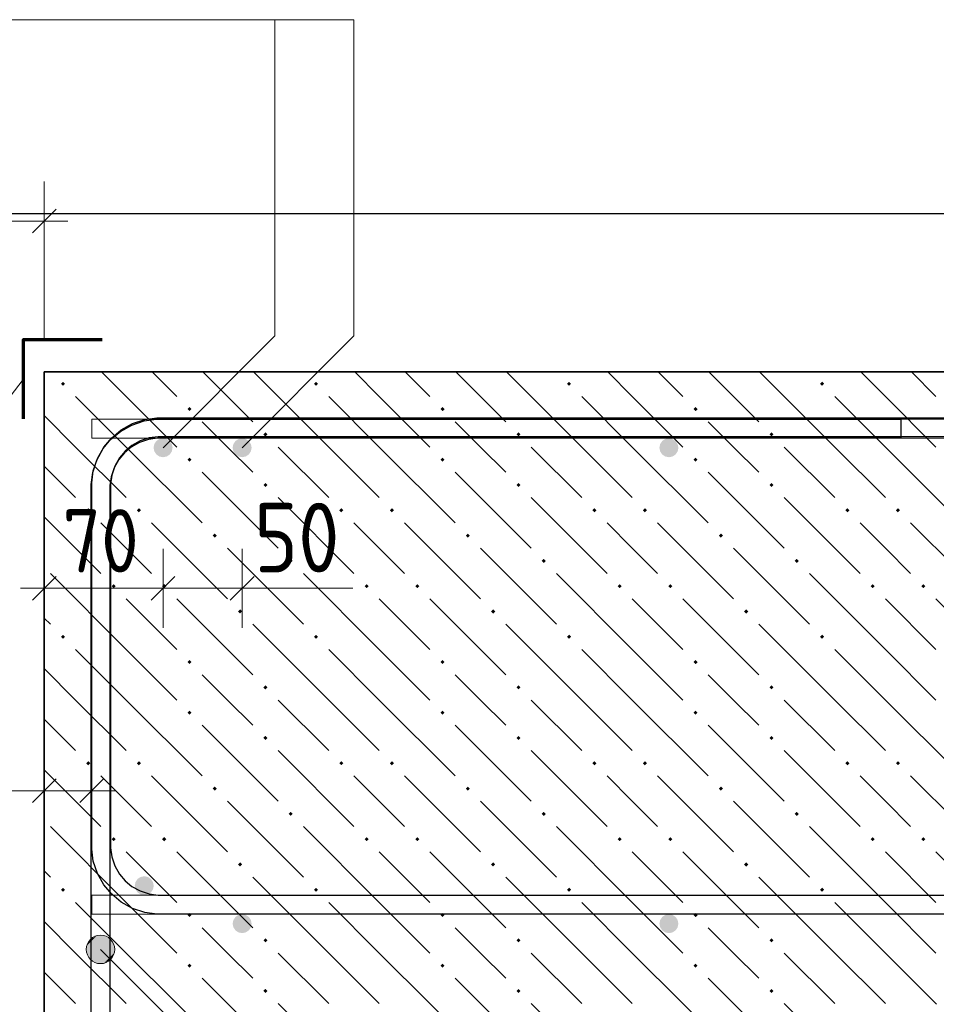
# Model space of a CAD drawing. Header units: millimetres. Extents: x 0 to 59052, y 0 to 35640.
# Tile 11 of 25: x 17329 to 20807, y 6825 to 10561. Entities that reach past the tile are written whole.
import ezdxf

# ---------------------------------------------------------------- set-up
doc = ezdxf.new("R2010")
doc.units = ezdxf.units.MM
for name, color, linetype, lineweight in [('Standard', 7, 'Continuous', 25), ('ЖБ Лента фундамента под плитной частью', 52, 'Continuous', 50), ('ЖБ Плита Фундамента верхний уровень', 7, 'Continuous', 35), ('Общий01', 7, 'Continuous', 13), ('Позиционная метка номер позиции', 7, 'Continuous', 13), ('Размерная выноска', 7, 'Continuous', 13)]:
    doc.layers.add(name, color=color, linetype=linetype, lineweight=lineweight)
for name, color, linetype, lineweight, true_color in [('Обрамление Г-обр.', 7, 'Continuous', 25, 0x5f1e0f), ('Обрамление П-обр. равн.', 7, 'Continuous', 25, 0x5f1e0f), ('Фоновоя арматура Х1', 7, 'Continuous', 18, 0x656565)]:
    doc.layers.add(name, color=color, linetype=linetype, lineweight=lineweight, true_color=true_color)
doc.styles.add('ISOCPEUR', font='txt')

msp = doc.modelspace()

# ---------------------------------------------------------------- hatches: boundary and pattern name
at = {"layer": 'ЖБ Плита Фундамента верхний уровень', "linetype": 'Continuous', "lineweight": 18, "transparency": 33554687}
for points in [[(17485.8, 9179.8), (17493.6, 9187.6), (17501.4, 9179.8), (17493.6, 9172)], [(18445.8, 9179.8), (18453.6, 9187.6), (18461.4, 9179.8), (18453.6, 9172)], [(19405.8, 9179.8), (19413.6, 9187.6), (19421.4, 9179.8), (19413.6, 9172)], [(20365.8, 9179.8), (20373.6, 9187.6), (20381.4, 9179.8), (20373.6, 9172)], [(17965.8, 9083.8), (17973.6, 9091.6), (17981.4, 9083.8), (17973.6, 9076)], [(18925.8, 9083.8), (18933.6, 9091.6), (18941.4, 9083.8), (18933.6, 9076)], [(19885.8, 9083.8), (19893.6, 9091.6), (19901.4, 9083.8), (19893.6, 9076)], [(18253.8, 8987.8), (18261.6, 8995.6), (18269.4, 8987.8), (18261.6, 8980)], [(19213.8, 8987.8), (19221.6, 8995.6), (19229.4, 8987.8), (19221.6, 8980)], [(20173.8, 8987.8), (20181.6, 8995.6), (20189.4, 8987.8), (20181.6, 8980)], [(17965.8, 8891.8), (17973.6, 8899.6), (17981.4, 8891.8), (17973.6, 8884)], [(18925.8, 8891.8), (18933.6, 8899.6), (18941.4, 8891.8), (18933.6, 8884)], [(19885.8, 8891.8), (19893.6, 8899.6), (19901.4, 8891.8), (19893.6, 8884)], [(18253.8, 8795.8), (18261.6, 8803.6), (18269.4, 8795.8), (18261.6, 8788)], [(19213.8, 8795.8), (19221.6, 8803.6), (19229.4, 8795.8), (19221.6, 8788)], [(20173.8, 8795.8), (20181.6, 8803.6), (20189.4, 8795.8), (20181.6, 8788)], [(17581.8, 8699.8), (17589.6, 8707.6), (17597.4, 8699.8), (17589.6, 8692)], [(17773.8, 8699.8), (17781.6, 8707.6), (17789.4, 8699.8), (17781.6, 8692)], [(18541.8, 8699.8), (18549.6, 8707.6), (18557.4, 8699.8), (18549.6, 8692)], [(18733.8, 8699.8), (18741.6, 8707.6), (18749.4, 8699.8), (18741.6, 8692)], [(19501.8, 8699.8), (19509.6, 8707.6), (19517.4, 8699.8), (19509.6, 8692)], [(19693.8, 8699.8), (19701.6, 8707.6), (19709.4, 8699.8), (19701.6, 8692)], [(20461.8, 8699.8), (20469.6, 8707.6), (20477.4, 8699.8), (20469.6, 8692)], [(20653.8, 8699.8), (20661.6, 8707.6), (20669.4, 8699.8), (20661.6, 8692)], [(18061.8, 8603.8), (18069.6, 8611.6), (18077.4, 8603.8), (18069.6, 8596)], [(19021.8, 8603.8), (19029.6, 8611.6), (19037.4, 8603.8), (19029.6, 8596)], [(19981.8, 8603.8), (19989.6, 8611.6), (19997.4, 8603.8), (19989.6, 8596)], [(18349.8, 8507.8), (18357.6, 8515.6), (18365.4, 8507.8), (18357.6, 8500)], [(19309.8, 8507.8), (19317.6, 8515.6), (19325.4, 8507.8), (19317.6, 8500)], [(20269.8, 8507.8), (20277.6, 8515.6), (20285.4, 8507.8), (20277.6, 8500)], [(17677.8, 8411.8), (17685.6, 8419.6), (17693.4, 8411.8), (17685.6, 8404)], [(17869.8, 8411.8), (17877.6, 8419.6), (17885.4, 8411.8), (17877.6, 8404)], [(18637.8, 8411.8), (18645.6, 8419.6), (18653.4, 8411.8), (18645.6, 8404)], [(18829.8, 8411.8), (18837.6, 8419.6), (18845.4, 8411.8), (18837.6, 8404)], [(19597.8, 8411.8), (19605.6, 8419.6), (19613.4, 8411.8), (19605.6, 8404)], [(19789.8, 8411.8), (19797.6, 8419.6), (19805.4, 8411.8), (19797.6, 8404)], [(20557.8, 8411.8), (20565.6, 8419.6), (20573.4, 8411.8), (20565.6, 8404)], [(20749.8, 8411.8), (20757.6, 8419.6), (20765.4, 8411.8), (20757.6, 8404)], [(18157.8, 8315.8), (18165.6, 8323.6), (18173.4, 8315.8), (18165.6, 8308)], [(19117.8, 8315.8), (19125.6, 8323.6), (19133.4, 8315.8), (19125.6, 8308)], [(20077.8, 8315.8), (20085.6, 8323.6), (20093.4, 8315.8), (20085.6, 8308)], [(17485.8, 8219.8), (17493.6, 8227.6), (17501.4, 8219.8), (17493.6, 8212)], [(18445.8, 8219.8), (18453.6, 8227.6), (18461.4, 8219.8), (18453.6, 8212)], [(19405.8, 8219.8), (19413.6, 8227.6), (19421.4, 8219.8), (19413.6, 8212)], [(20365.8, 8219.8), (20373.6, 8227.6), (20381.4, 8219.8), (20373.6, 8212)], [(17965.8, 8123.8), (17973.6, 8131.6), (17981.4, 8123.8), (17973.6, 8116)], [(18925.8, 8123.8), (18933.6, 8131.6), (18941.4, 8123.8), (18933.6, 8116)], [(19885.8, 8123.8), (19893.6, 8131.6), (19901.4, 8123.8), (19893.6, 8116)], [(18253.8, 8027.8), (18261.6, 8035.6), (18269.4, 8027.8), (18261.6, 8020)], [(19213.8, 8027.8), (19221.6, 8035.6), (19229.4, 8027.8), (19221.6, 8020)], [(20173.8, 8027.8), (20181.6, 8035.6), (20189.4, 8027.8), (20181.6, 8020)], [(17965.8, 7931.8), (17973.6, 7939.6), (17981.4, 7931.8), (17973.6, 7924)], [(18925.8, 7931.8), (18933.6, 7939.6), (18941.4, 7931.8), (18933.6, 7924)], [(19885.8, 7931.8), (19893.6, 7939.6), (19901.4, 7931.8), (19893.6, 7924)], [(18253.8, 7835.8), (18261.6, 7843.6), (18269.4, 7835.8), (18261.6, 7828)], [(19213.8, 7835.8), (19221.6, 7843.6), (19229.4, 7835.8), (19221.6, 7828)], [(20173.8, 7835.8), (20181.6, 7843.6), (20189.4, 7835.8), (20181.6, 7828)], [(17581.8, 7739.8), (17589.6, 7747.6), (17597.4, 7739.8), (17589.6, 7732)], [(17773.8, 7739.8), (17781.6, 7747.6), (17789.4, 7739.8), (17781.6, 7732)], [(18541.8, 7739.8), (18549.6, 7747.6), (18557.4, 7739.8), (18549.6, 7732)], [(18733.8, 7739.8), (18741.6, 7747.6), (18749.4, 7739.8), (18741.6, 7732)], [(19501.8, 7739.8), (19509.6, 7747.6), (19517.4, 7739.8), (19509.6, 7732)], [(19693.8, 7739.8), (19701.6, 7747.6), (19709.4, 7739.8), (19701.6, 7732)], [(20461.8, 7739.8), (20469.6, 7747.6), (20477.4, 7739.8), (20469.6, 7732)], [(20653.8, 7739.8), (20661.6, 7747.6), (20669.4, 7739.8), (20661.6, 7732)], [(18061.8, 7643.8), (18069.6, 7651.6), (18077.4, 7643.8), (18069.6, 7636)], [(19021.8, 7643.8), (19029.6, 7651.6), (19037.4, 7643.8), (19029.6, 7636)], [(19981.8, 7643.8), (19989.6, 7651.6), (19997.4, 7643.8), (19989.6, 7636)], [(18349.8, 7547.8), (18357.6, 7555.6), (18365.4, 7547.8), (18357.6, 7540)], [(19309.8, 7547.8), (19317.6, 7555.6), (19325.4, 7547.8), (19317.6, 7540)], [(20269.8, 7547.8), (20277.6, 7555.6), (20285.4, 7547.8), (20277.6, 7540)], [(17677.8, 7451.8), (17685.6, 7459.6), (17693.4, 7451.8), (17685.6, 7444)], [(17869.8, 7451.8), (17877.6, 7459.6), (17885.4, 7451.8), (17877.6, 7444)], [(18637.8, 7451.8), (18645.6, 7459.6), (18653.4, 7451.8), (18645.6, 7444)], [(18829.8, 7451.8), (18837.6, 7459.6), (18845.4, 7451.8), (18837.6, 7444)], [(19597.8, 7451.8), (19605.6, 7459.6), (19613.4, 7451.8), (19605.6, 7444)], [(19789.8, 7451.8), (19797.6, 7459.6), (19805.4, 7451.8), (19797.6, 7444)], [(20557.8, 7451.8), (20565.6, 7459.6), (20573.4, 7451.8), (20565.6, 7444)], [(20749.8, 7451.8), (20757.6, 7459.6), (20765.4, 7451.8), (20757.6, 7444)], [(18157.8, 7355.8), (18165.6, 7363.6), (18173.4, 7355.8), (18165.6, 7348)], [(19117.8, 7355.8), (19125.6, 7363.6), (19133.4, 7355.8), (19125.6, 7348)], [(20077.8, 7355.8), (20085.6, 7363.6), (20093.4, 7355.8), (20085.6, 7348)], [(17485.8, 7259.8), (17493.6, 7267.6), (17501.4, 7259.8), (17493.6, 7252)], [(18445.8, 7259.8), (18453.6, 7267.6), (18461.4, 7259.8), (18453.6, 7252)], [(19405.8, 7259.8), (19413.6, 7267.6), (19421.4, 7259.8), (19413.6, 7252)], [(20365.8, 7259.8), (20373.6, 7267.6), (20381.4, 7259.8), (20373.6, 7252)], [(17965.8, 7163.8), (17973.6, 7171.6), (17981.4, 7163.8), (17973.6, 7156)], [(18925.8, 7163.8), (18933.6, 7171.6), (18941.4, 7163.8), (18933.6, 7156)], [(19885.8, 7163.8), (19893.6, 7171.6), (19901.4, 7163.8), (19893.6, 7156)], [(18253.8, 7067.8), (18261.6, 7075.6), (18269.4, 7067.8), (18261.6, 7060)], [(19213.8, 7067.8), (19221.6, 7075.6), (19229.4, 7067.8), (19221.6, 7060)], [(20173.8, 7067.8), (20181.6, 7075.6), (20189.4, 7067.8), (20181.6, 7060)], [(17965.8, 6971.8), (17973.6, 6979.6), (17981.4, 6971.8), (17973.6, 6964)], [(18925.8, 6971.8), (18933.6, 6979.6), (18941.4, 6971.8), (18933.6, 6964)], [(19885.8, 6971.8), (19893.6, 6979.6), (19901.4, 6971.8), (19893.6, 6964)], [(18253.8, 6875.8), (18261.6, 6883.6), (18269.4, 6875.8), (18261.6, 6868)], [(19213.8, 6875.8), (19221.6, 6883.6), (19229.4, 6875.8), (19221.6, 6868)], [(20173.8, 6875.8), (20181.6, 6883.6), (20189.4, 6875.8), (20181.6, 6868)]]:
    msp.add_hatch(color=7, dxfattribs=at).paths.add_polyline_path(points, flags=16)
at = {"layer": 'Позиционная метка номер позиции', "linetype": 'Continuous', "lineweight": 13, "transparency": 33554687}
for points in [[(17583.9, 7047.3), (17622.1, 7085.4), (17597.7, 7071.7)], [(17622.1, 7085.4), (17583.9, 7047.3), (17583.9, 7019.8)], [(17622.1, 7085.4), (17583.9, 7019.8), (17649.6, 7085.4)], [(17649.6, 7085.4), (17583.9, 7019.8), (17597.7, 6995.3)], [(17649.6, 7085.4), (17597.7, 6995.3), (17674.1, 7071.7)], [(17674.1, 7071.7), (17597.7, 6995.3), (17622.1, 6981.6)], [(17674.1, 7071.7), (17622.1, 6981.6), (17687.8, 7047.3)], [(17687.8, 7047.3), (17622.1, 6981.6), (17649.6, 6981.6)], [(17687.8, 7047.3), (17649.6, 6981.6), (17687.8, 7019.8)], [(17687.8, 7019.8), (17649.6, 6981.6), (17674.1, 6995.3)]]:
    msp.add_hatch(color=7, dxfattribs=at).paths.add_polyline_path(points)
at = {"layer": 'Фоновоя арматура Х1', "linetype": 'Continuous', "lineweight": 18, "transparency": 33554687}
for points in [[(17909.3, 8937.1), (17906.5, 8950.9), (17898.7, 8962.6), (17887, 8970.4), (17873.3, 8973.1), (17859.5, 8970.4), (17847.8, 8962.6), (17840, 8950.9), (17837.3, 8937.1), (17840, 8923.4), (17847.8, 8911.7), (17859.5, 8903.9), (17873.3, 8901.1), (17887, 8903.9), (17898.7, 8911.7), (17906.5, 8923.4)], [(17909.3, 8937.1), (17906.5, 8950.9), (17898.7, 8962.6), (17887, 8970.4), (17873.3, 8973.1), (17859.5, 8970.4), (17847.8, 8962.6), (17840, 8950.9), (17837.3, 8937.1), (17840, 8923.4), (17847.8, 8911.7), (17859.5, 8903.9), (17873.3, 8901.1), (17887, 8903.9), (17898.7, 8911.7), (17906.5, 8923.4)], [(18209.3, 8937.1), (18206.5, 8950.9), (18198.7, 8962.6), (18187, 8970.4), (18173.3, 8973.1), (18159.5, 8970.4), (18147.8, 8962.6), (18140, 8950.9), (18137.3, 8937.1), (18140, 8923.4), (18147.8, 8911.7), (18159.5, 8903.9), (18173.3, 8901.1), (18187, 8903.9), (18198.7, 8911.7), (18206.5, 8923.4)], [(18209.3, 8937.1), (18206.5, 8950.9), (18198.7, 8962.6), (18187, 8970.4), (18173.3, 8973.1), (18159.5, 8970.4), (18147.8, 8962.6), (18140, 8950.9), (18137.3, 8937.1), (18140, 8923.4), (18147.8, 8911.7), (18159.5, 8903.9), (18173.3, 8901.1), (18187, 8903.9), (18198.7, 8911.7), (18206.5, 8923.4)], [(19828.4, 8937.1), (19825.7, 8950.9), (19817.9, 8962.6), (19806.2, 8970.4), (19792.4, 8973.1), (19778.7, 8970.4), (19767, 8962.6), (19759.2, 8950.9), (19756.4, 8937.1), (19759.2, 8923.4), (19767, 8911.7), (19778.7, 8903.9), (19792.4, 8901.1), (19806.2, 8903.9), (19817.9, 8911.7), (19825.7, 8923.4)], [(19828.4, 8937.1), (19825.7, 8950.9), (19817.9, 8962.6), (19806.2, 8970.4), (19792.4, 8973.1), (19778.7, 8970.4), (19767, 8962.6), (19759.2, 8950.9), (19756.4, 8937.1), (19759.2, 8923.4), (19767, 8911.7), (19778.7, 8903.9), (19792.4, 8901.1), (19806.2, 8903.9), (19817.9, 8911.7), (19825.7, 8923.4)], [(17837.9, 7275.1), (17835.1, 7288.9), (17827.3, 7300.6), (17815.6, 7308.4), (17801.9, 7311.1), (17788.1, 7308.4), (17776.4, 7300.6), (17768.6, 7288.9), (17765.9, 7275.1), (17768.6, 7261.4), (17776.4, 7249.7), (17788.1, 7241.9), (17801.9, 7239.1), (17815.6, 7241.9), (17827.3, 7249.7), (17835.1, 7261.4)], [(17837.9, 7275.1), (17835.1, 7288.9), (17827.3, 7300.6), (17815.6, 7308.4), (17801.9, 7311.1), (17788.1, 7308.4), (17776.4, 7300.6), (17768.6, 7288.9), (17765.9, 7275.1), (17768.6, 7261.4), (17776.4, 7249.7), (17788.1, 7241.9), (17801.9, 7239.1), (17815.6, 7241.9), (17827.3, 7249.7), (17835.1, 7261.4)], [(18209.3, 7131.1), (18206.5, 7144.9), (18198.7, 7156.6), (18187, 7164.4), (18173.3, 7167.1), (18159.5, 7164.4), (18147.8, 7156.6), (18140, 7144.9), (18137.3, 7131.1), (18140, 7117.4), (18147.8, 7105.7), (18159.5, 7097.9), (18173.3, 7095.1), (18187, 7097.9), (18198.7, 7105.7), (18206.5, 7117.4)], [(18209.3, 7131.1), (18206.5, 7144.9), (18198.7, 7156.6), (18187, 7164.4), (18173.3, 7167.1), (18159.5, 7164.4), (18147.8, 7156.6), (18140, 7144.9), (18137.3, 7131.1), (18140, 7117.4), (18147.8, 7105.7), (18159.5, 7097.9), (18173.3, 7095.1), (18187, 7097.9), (18198.7, 7105.7), (18206.5, 7117.4)], [(19828.4, 7131.1), (19825.7, 7144.9), (19817.9, 7156.6), (19806.2, 7164.4), (19792.4, 7167.1), (19778.7, 7164.4), (19767, 7156.6), (19759.2, 7144.9), (19756.4, 7131.1), (19759.2, 7117.4), (19767, 7105.7), (19778.7, 7097.9), (19792.4, 7095.1), (19806.2, 7097.9), (19817.9, 7105.7), (19825.7, 7117.4)], [(19828.4, 7131.1), (19825.7, 7144.9), (19817.9, 7156.6), (19806.2, 7164.4), (19792.4, 7167.1), (19778.7, 7164.4), (19767, 7156.6), (19759.2, 7144.9), (19756.4, 7131.1), (19759.2, 7117.4), (19767, 7105.7), (19778.7, 7097.9), (19792.4, 7095.1), (19806.2, 7097.9), (19817.9, 7105.7), (19825.7, 7117.4)]]:
    msp.add_hatch(color=7, dxfattribs=at).paths.add_polyline_path(points)

# ---------------------------------------------------------------- linework, layer by layer
at = {"layer": 'Standard', "color": 7, "linetype": 'Continuous', "lineweight": 13, "transparency": 33554687}
for p, q in [((17422.4, 9797.4), (17422.4, 9947.4)), ((14422.4, 9797.4), (17422.4, 9797.4)), ((17422.4, 9797.4), (17422.4, 9647.4)), ((17422.4, 9797.4), (17422.4, 9345.1)), ((17422.4, 9797.4), (17512.4, 9797.4)), ((17422.4, 8404.1), (17422.4, 8554.1)), ((17873.3, 8404.1), (17873.3, 8554.1)), ((18173.3, 8404.1), (18173.3, 8554.1)), ((17422.4, 8404.1), (17332.4, 8404.1)), ((17422.4, 8404.1), (17422.4, 8254.1)), ((17422.4, 8404.1), (17873.3, 8404.1)), ((17873.3, 8404.1), (17873.3, 8254.1)), ((17873.3, 8404.1), (18173.3, 8404.1)), ((18173.3, 8404.1), (18173.3, 8254.1)), ((18173.3, 8404.1), (18263.3, 8404.1)), ((17422.4, 7635.8), (17422.4, 7785.8)), ((17602.4, 7635.8), (17602.4, 7785.8)), ((17422.4, 7635.8), (17332.4, 7635.8)), ((17422.4, 7635.8), (17422.4, 7485.8)), ((17602.4, 7635.8), (17422.4, 7635.8)), ((17602.4, 7635.8), (17602.4, 7485.8)), ((17602.4, 7635.8), (17692.4, 7635.8))]:
    msp.add_line(p, q, dxfattribs=at)
at = {"layer": 'Standard', "color": 7, "linetype": 'Continuous', "lineweight": 25, "transparency": 33554687}
for p, q in [((17377.4, 9752.4), (17467.4, 9842.4)), ((17377.4, 8359.1), (17467.4, 8449.1)), ((17828.3, 8359.1), (17918.3, 8449.1)), ((18128.3, 8359.1), (18218.3, 8449.1)), ((17467.4, 7680.8), (17377.4, 7590.8)), ((17647.4, 7680.8), (17557.4, 7590.8))]:
    msp.add_line(p, q, dxfattribs=at)
at = {"layer": 'Standard', "color": 254, "linetype": 'Continuous', "lineweight": 25, "true_color": 0xc4c4ff, "transparency": 33554687}
msp.add_lwpolyline([(6592.4, 3621.1), (27465, 3621.1), (27465, 9825.1), (6592.4, 9825.1), (6592.4, 3621.1)], dxfattribs=at)
at = {"layer": 'ЖБ Лента фундамента под плитной частью', "color": 7, "linetype": 'Continuous', "lineweight": 35, "transparency": 33554687}
msp.add_line((17422.4, 6825.1), (17422.4, 6225.1), dxfattribs=at)
at = {"layer": 'ЖБ Лента фундамента под плитной частью', "color": 254, "linetype": 'Continuous', "lineweight": 18, "transparency": 33554687}
for p, q in [((17928.3, 6825.1), (18021.6, 6731.8)), ((18120.3, 6825.1), (18309.6, 6635.8)), ((18312.3, 6825.1), (18597.6, 6539.8)), ((18888.3, 6825.1), (18981.6, 6731.8)), ((19080.3, 6825.1), (19269.6, 6635.8)), ((19272.3, 6825.1), (19557.6, 6539.8)), ((19848.3, 6825.1), (19941.6, 6731.8)), ((20040.3, 6825.1), (20229.6, 6635.8)), ((20232.3, 6825.1), (20517.6, 6539.8))]:
    msp.add_line(p, q, dxfattribs=at)
at = {"layer": 'ЖБ Плита Фундамента верхний уровень', "color": 7, "linetype": 'Continuous', "lineweight": 35, "transparency": 33554687}
for p, q in [((17422.4, 9225.1), (17422.4, 6825.1)), ((26865, 9225.1), (17422.4, 9225.1))]:
    msp.add_line(p, q, dxfattribs=at)
at = {"layer": 'ЖБ Плита Фундамента верхний уровень', "color": 254, "linetype": 'Continuous', "lineweight": 18, "transparency": 33554687}
for p, q in [((17733.6, 9131.8), (17640.3, 9225.1)), ((17832.3, 9225.1), (17925.6, 9131.8)), ((18024.3, 9225.1), (18213.6, 9035.8)), ((18501.6, 8939.8), (18216.3, 9225.1)), ((18693.6, 9131.8), (18600.3, 9225.1)), ((18792.3, 9225.1), (18885.6, 9131.8)), ((18984.3, 9225.1), (19173.6, 9035.8)), ((19461.6, 8939.8), (19176.3, 9225.1)), ((19653.6, 9131.8), (19560.3, 9225.1)), ((19752.3, 9225.1), (19845.6, 9131.8)), ((19944.3, 9225.1), (20133.6, 9035.8)), ((20421.6, 8939.8), (20136.3, 9225.1)), ((20613.6, 9131.8), (20520.3, 9225.1)), ((20712.3, 9225.1), (20805.6, 9131.8)), ((17541.6, 9131.8), (17733.6, 8939.8)), ((17733.6, 9131.8), (17925.6, 8939.8)), ((18501.6, 9131.8), (18693.6, 8939.8)), ((18693.6, 9131.8), (18885.6, 8939.8)), ((19461.6, 9131.8), (19653.6, 8939.8)), ((19653.6, 9131.8), (19845.6, 8939.8)), ((20421.6, 9131.8), (20613.6, 8939.8)), ((20613.6, 9131.8), (20805.6, 8939.8)), ((17541.6, 8939.8), (17422.4, 9059)), ((18117.6, 8939.8), (18021.6, 9035.8)), ((19077.6, 8939.8), (18981.6, 9035.8)), ((20037.6, 8939.8), (19941.6, 9035.8)), ((17541.6, 8939.8), (17733.6, 8747.8)), ((17733.6, 8939.8), (18021.6, 8651.8)), ((18213.6, 8843.8), (18117.6, 8939.8)), ((18309.6, 8939.8), (18501.6, 8747.8)), ((18501.6, 8939.8), (18693.6, 8747.8)), ((18693.6, 8939.8), (18981.6, 8651.8)), ((19173.6, 8843.8), (19077.6, 8939.8)), ((19269.6, 8939.8), (19461.6, 8747.8)), ((19461.6, 8939.8), (19653.6, 8747.8)), ((19653.6, 8939.8), (19941.6, 8651.8)), ((20133.6, 8843.8), (20037.6, 8939.8)), ((20229.6, 8939.8), (20421.6, 8747.8)), ((20421.6, 8939.8), (20613.6, 8747.8)), ((20613.6, 8939.8), (20901.6, 8651.8)), ((17422.4, 8867), (17541.6, 8747.8)), ((18021.6, 8843.8), (18309.6, 8555.8)), ((18981.6, 8843.8), (19269.6, 8555.8)), ((19941.6, 8843.8), (20229.6, 8555.8)), ((18309.6, 8747.8), (18597.6, 8459.8)), ((19269.6, 8747.8), (19557.6, 8459.8)), ((20229.6, 8747.8), (20517.6, 8459.8)), ((17422.4, 8675), (17637.6, 8459.8)), ((17733.6, 8555.8), (17637.6, 8651.8)), ((17829.6, 8651.8), (18117.6, 8363.8)), ((18693.6, 8555.8), (18597.6, 8651.8)), ((18789.6, 8651.8), (19077.6, 8363.8)), ((19653.6, 8555.8), (19557.6, 8651.8)), ((19749.6, 8651.8), (20037.6, 8363.8)), ((20613.6, 8555.8), (20517.6, 8651.8)), ((20709.6, 8651.8), (20997.6, 8363.8)), ((17829.6, 8459.8), (17733.6, 8555.8)), ((18117.6, 8555.8), (18405.6, 8267.8)), ((18789.6, 8459.8), (18693.6, 8555.8)), ((19077.6, 8555.8), (19365.6, 8267.8)), ((19749.6, 8459.8), (19653.6, 8555.8)), ((20037.6, 8555.8), (20325.6, 8267.8)), ((20709.6, 8459.8), (20613.6, 8555.8)), ((17733.6, 8171.8), (17445.6, 8459.8)), ((18693.6, 8171.8), (18405.6, 8459.8)), ((19653.6, 8171.8), (19365.6, 8459.8)), ((20613.6, 8171.8), (20325.6, 8459.8)), ((17733.6, 8363.8), (17925.6, 8171.8)), ((17925.6, 8363.8), (18213.6, 8075.8)), ((18693.6, 8363.8), (18885.6, 8171.8)), ((18885.6, 8363.8), (19173.6, 8075.8)), ((19653.6, 8363.8), (19845.6, 8171.8)), ((19845.6, 8363.8), (20133.6, 8075.8)), ((20613.6, 8363.8), (20805.6, 8171.8)), ((20805.6, 8363.8), (21093.6, 8075.8)), ((17422.4, 8291), (17445.6, 8267.8)), ((18501.6, 7979.8), (18213.6, 8267.8)), ((19461.6, 7979.8), (19173.6, 8267.8)), ((20421.6, 7979.8), (20133.6, 8267.8)), ((17541.6, 8171.8), (17733.6, 7979.8)), ((17733.6, 8171.8), (17925.6, 7979.8)), ((18501.6, 8171.8), (18693.6, 7979.8)), ((18693.6, 8171.8), (18885.6, 7979.8)), ((19461.6, 8171.8), (19653.6, 7979.8)), ((19653.6, 8171.8), (19845.6, 7979.8)), ((20421.6, 8171.8), (20613.6, 7979.8)), ((20613.6, 8171.8), (20805.6, 7979.8)), ((17541.6, 7979.8), (17422.4, 8099)), ((18117.6, 7979.8), (18021.6, 8075.8)), ((19077.6, 7979.8), (18981.6, 8075.8)), ((20037.6, 7979.8), (19941.6, 8075.8)), ((17541.6, 7979.8), (17733.6, 7787.8)), ((17733.6, 7979.8), (18021.6, 7691.8)), ((18213.6, 7883.8), (18117.6, 7979.8)), ((18309.6, 7979.8), (18501.6, 7787.8)), ((18501.6, 7979.8), (18693.6, 7787.8)), ((18693.6, 7979.8), (18981.6, 7691.8)), ((19173.6, 7883.8), (19077.6, 7979.8)), ((19269.6, 7979.8), (19461.6, 7787.8)), ((19461.6, 7979.8), (19653.6, 7787.8)), ((19653.6, 7979.8), (19941.6, 7691.8)), ((20133.6, 7883.8), (20037.6, 7979.8)), ((20229.6, 7979.8), (20421.6, 7787.8)), ((20421.6, 7979.8), (20613.6, 7787.8)), ((20613.6, 7979.8), (20901.6, 7691.8)), ((17422.4, 7907), (17541.6, 7787.8)), ((18021.6, 7883.8), (18309.6, 7595.8)), ((18981.6, 7883.8), (19269.6, 7595.8)), ((19941.6, 7883.8), (20229.6, 7595.8)), ((18309.6, 7787.8), (18597.6, 7499.8)), ((19269.6, 7787.8), (19557.6, 7499.8)), ((20229.6, 7787.8), (20517.6, 7499.8)), ((17422.4, 7715), (17637.6, 7499.8)), ((17733.6, 7595.8), (17637.6, 7691.8)), ((17829.6, 7691.8), (18117.6, 7403.8)), ((18693.6, 7595.8), (18597.6, 7691.8)), ((18789.6, 7691.8), (19077.6, 7403.8)), ((19653.6, 7595.8), (19557.6, 7691.8)), ((19749.6, 7691.8), (20037.6, 7403.8)), ((20613.6, 7595.8), (20517.6, 7691.8)), ((20709.6, 7691.8), (20997.6, 7403.8)), ((17829.6, 7499.8), (17733.6, 7595.8)), ((18117.6, 7595.8), (18405.6, 7307.8)), ((18789.6, 7499.8), (18693.6, 7595.8)), ((19077.6, 7595.8), (19365.6, 7307.8)), ((19749.6, 7499.8), (19653.6, 7595.8)), ((20037.6, 7595.8), (20325.6, 7307.8)), ((20709.6, 7499.8), (20613.6, 7595.8)), ((17733.6, 7211.8), (17445.6, 7499.8)), ((18693.6, 7211.8), (18405.6, 7499.8)), ((19653.6, 7211.8), (19365.6, 7499.8)), ((20613.6, 7211.8), (20325.6, 7499.8)), ((17733.6, 7403.8), (17925.6, 7211.8)), ((17925.6, 7403.8), (18213.6, 7115.8)), ((18693.6, 7403.8), (18885.6, 7211.8)), ((18885.6, 7403.8), (19173.6, 7115.8)), ((19653.6, 7403.8), (19845.6, 7211.8)), ((19845.6, 7403.8), (20133.6, 7115.8)), ((20613.6, 7403.8), (20805.6, 7211.8)), ((20805.6, 7403.8), (21093.6, 7115.8)), ((17422.4, 7331), (17445.6, 7307.8)), ((18501.6, 7019.8), (18213.6, 7307.8)), ((19461.6, 7019.8), (19173.6, 7307.8)), ((20421.6, 7019.8), (20133.6, 7307.8)), ((17541.6, 7211.8), (17733.6, 7019.8)), ((17733.6, 7211.8), (17925.6, 7019.8)), ((18501.6, 7211.8), (18693.6, 7019.8)), ((18693.6, 7211.8), (18885.6, 7019.8)), ((19461.6, 7211.8), (19653.6, 7019.8)), ((19653.6, 7211.8), (19845.6, 7019.8)), ((20421.6, 7211.8), (20613.6, 7019.8)), ((20613.6, 7211.8), (20805.6, 7019.8)), ((17541.6, 7019.8), (17422.4, 7139)), ((18117.6, 7019.8), (18021.6, 7115.8)), ((19077.6, 7019.8), (18981.6, 7115.8)), ((20037.6, 7019.8), (19941.6, 7115.8)), ((17541.6, 7019.8), (17733.6, 6827.8)), ((17733.6, 7019.8), (17928.3, 6825.1)), ((18213.6, 6923.8), (18117.6, 7019.8)), ((18309.6, 7019.8), (18501.6, 6827.8)), ((18501.6, 7019.8), (18693.6, 6827.8)), ((18693.6, 7019.8), (18888.3, 6825.1)), ((19173.6, 6923.8), (19077.6, 7019.8)), ((19269.6, 7019.8), (19461.6, 6827.8)), ((19461.6, 7019.8), (19653.6, 6827.8)), ((19653.6, 7019.8), (19848.3, 6825.1)), ((20133.6, 6923.8), (20037.6, 7019.8)), ((20229.6, 7019.8), (20421.6, 6827.8)), ((20421.6, 7019.8), (20613.6, 6827.8)), ((20613.6, 7019.8), (20808.3, 6825.1)), ((17422.4, 6947), (17541.6, 6827.8)), ((18021.6, 6923.8), (18120.3, 6825.1)), ((18981.6, 6923.8), (19080.3, 6825.1)), ((19941.6, 6923.8), (20040.3, 6825.1)), ((18309.6, 6827.8), (18312.3, 6825.1)), ((19269.6, 6827.8), (19272.3, 6825.1)), ((20229.6, 6827.8), (20232.3, 6825.1))]:
    msp.add_line(p, q, dxfattribs=at)
at = {"layer": 'Обрамление Г-обр.', "color": 38, "linetype": 'Continuous', "lineweight": 25, "true_color": 0x5f1e0f, "transparency": 33554687}
for points in [[(14419.8, 5973.1), (17419.9, 5973.1), (17453.7, 5977.8), (17488, 5989.1), (17519.4, 6006.7), (17544.9, 6028.1), (17566.3, 6053.6), (17583.9, 6085), (17595.2, 6119.3), (17599.9, 6153.1), (17599.9, 8798.2), (17606.2, 8843.3), (17621.7, 8890.4), (17645.9, 8933.7), (17675.7, 8969.3), (17711.3, 8999.1), (17754.6, 9023.3), (17801.7, 9038.8), (17846.9, 9045.1), (20671.9, 9045.1), (20671.9, 8973.1)], [(14419.8, 5973.1), (17419.9, 5973.1), (17453.7, 5977.8), (17488, 5989.1), (17519.4, 6006.7), (17544.9, 6028.1), (17566.3, 6053.6), (17583.9, 6085), (17595.2, 6119.3), (17599.9, 6153.1), (17599.9, 8798.2), (17606.2, 8843.3), (17621.7, 8890.4), (17645.9, 8933.7), (17675.7, 8969.3), (17711.3, 8999.1), (17754.6, 9023.3), (17801.7, 9038.8), (17846.9, 9045.1), (20671.9, 9045.1), (20671.9, 8973.1)], [(20671.9, 8973.1), (17851.8, 8973.1), (17818, 8968.4), (17783.8, 8957.1), (17752.4, 8939.5), (17726.8, 8918.2), (17705.5, 8892.6), (17687.9, 8861.2), (17676.6, 8827), (17671.9, 8793.2), (17671.9, 6148.1), (17665.6, 6102.9), (17650.1, 6055.9), (17625.8, 6012.6), (17596.1, 5976.9), (17560.4, 5947.2), (17517.1, 5922.9), (17470.1, 5907.4), (17424.9, 5901.1), (14414.9, 5901.1)], [(20671.9, 8973.1), (17851.8, 8973.1), (17818, 8968.4), (17783.8, 8957.1), (17752.4, 8939.5), (17726.8, 8918.2), (17705.5, 8892.6), (17687.9, 8861.2), (17676.6, 8827), (17671.9, 8793.2), (17671.9, 6148.1), (17665.6, 6102.9), (17650.1, 6055.9), (17625.8, 6012.6), (17596.1, 5976.9), (17560.4, 5947.2), (17517.1, 5922.9), (17470.1, 5907.4), (17424.9, 5901.1), (14414.9, 5901.1)]]:
    msp.add_lwpolyline(points, dxfattribs=at)
at = {"layer": 'Обрамление П-обр. равн.', "color": 38, "linetype": 'Continuous', "lineweight": 25, "true_color": 0x5f1e0f, "transparency": 33554687}
for points in [[(21274.4, 7167.1), (17849.4, 7167.1), (17804.2, 7173.4), (17757.2, 7188.9), (17713.9, 7213.2), (17678.3, 7243), (17648.5, 7278.6), (17624.2, 7321.9), (17608.7, 7368.9), (17602.4, 7414.1), (17602.4, 8804.2), (17608.7, 8849.3), (17624.2, 8896.4), (17648.5, 8939.7), (17678.3, 8975.3), (17713.9, 9005.1), (17757.2, 9029.3), (17804.2, 9044.9), (17849.4, 9051.1), (21274.4, 9051.1)], [(21274.4, 7167.1), (17849.4, 7167.1), (17804.2, 7173.4), (17757.2, 7188.9), (17713.9, 7213.2), (17678.3, 7243), (17648.5, 7278.6), (17624.2, 7321.9), (17608.7, 7368.9), (17602.4, 7414.1), (17602.4, 8804.2), (17608.7, 8849.3), (17624.2, 8896.4), (17648.5, 8939.7), (17678.3, 8975.3), (17713.9, 9005.1), (17757.2, 9029.3), (17804.2, 9044.9), (17849.4, 9051.1), (21274.4, 9051.1)], [(21274.4, 7167.1), (17849.4, 7167.1), (17804.2, 7173.4), (17757.2, 7188.9), (17713.9, 7213.2), (17678.3, 7243), (17648.5, 7278.6), (17624.2, 7321.9), (17608.7, 7368.9), (17602.4, 7414.1), (17602.4, 8804.2), (17608.7, 8849.3), (17624.2, 8896.4), (17648.5, 8939.7), (17678.3, 8975.3), (17713.9, 9005.1), (17757.2, 9029.3), (17804.2, 9044.9), (17849.4, 9051.1), (21274.4, 9051.1)], [(21274.4, 7167.1), (17849.4, 7167.1), (17804.2, 7173.4), (17757.2, 7188.9), (17713.9, 7213.2), (17678.3, 7243), (17648.5, 7278.6), (17624.2, 7321.9), (17608.7, 7368.9), (17602.4, 7414.1), (17602.4, 8804.2), (17608.7, 8849.3), (17624.2, 8896.4), (17648.5, 8939.7), (17678.3, 8975.3), (17713.9, 9005.1), (17757.2, 9029.3), (17804.2, 9044.9), (17849.4, 9051.1), (21274.4, 9051.1)], [(21274.4, 8979.1), (17854.4, 8979.1), (17820.6, 8974.4), (17786.3, 8963.1), (17754.9, 8945.6), (17729.4, 8924.2), (17708, 8898.7), (17690.4, 8867.3), (17679.1, 8833), (17674.4, 8799.2), (17674.4, 7419.1), (17679.1, 7385.3), (17690.4, 7351), (17708, 7319.6), (17729.4, 7294.1), (17754.9, 7272.7), (17786.3, 7255.1), (17820.6, 7243.8), (17854.4, 7239.1), (21274.4, 7239.1)], [(21274.4, 8979.1), (17854.4, 8979.1), (17820.6, 8974.4), (17786.3, 8963.1), (17754.9, 8945.6), (17729.4, 8924.2), (17708, 8898.7), (17690.4, 8867.3), (17679.1, 8833), (17674.4, 8799.2), (17674.4, 7419.1), (17679.1, 7385.3), (17690.4, 7351), (17708, 7319.6), (17729.4, 7294.1), (17754.9, 7272.7), (17786.3, 7255.1), (17820.6, 7243.8), (17854.4, 7239.1), (21274.4, 7239.1)], [(21274.4, 8979.1), (17854.4, 8979.1), (17820.6, 8974.4), (17786.3, 8963.1), (17754.9, 8945.6), (17729.4, 8924.2), (17708, 8898.7), (17690.4, 8867.3), (17679.1, 8833), (17674.4, 8799.2), (17674.4, 7419.1), (17679.1, 7385.3), (17690.4, 7351), (17708, 7319.6), (17729.4, 7294.1), (17754.9, 7272.7), (17786.3, 7255.1), (17820.6, 7243.8), (17854.4, 7239.1), (21274.4, 7239.1)], [(21274.4, 8979.1), (17854.4, 8979.1), (17820.6, 8974.4), (17786.3, 8963.1), (17754.9, 8945.6), (17729.4, 8924.2), (17708, 8898.7), (17690.4, 8867.3), (17679.1, 8833), (17674.4, 8799.2), (17674.4, 7419.1), (17679.1, 7385.3), (17690.4, 7351), (17708, 7319.6), (17729.4, 7294.1), (17754.9, 7272.7), (17786.3, 7255.1), (17820.6, 7243.8), (17854.4, 7239.1), (21274.4, 7239.1)]]:
    msp.add_lwpolyline(points, dxfattribs=at)
at = {"layer": 'Общий01', "color": 7, "linetype": 'Continuous', "lineweight": 70, "transparency": 33554687}
msp.add_lwpolyline([(17642.7, 9346.3), (17342.7, 9346.3), (17342.7, 9046.3)], dxfattribs=at)
at = {"layer": 'Позиционная метка номер позиции', "color": 7, "linetype": 'Continuous', "lineweight": 13, "transparency": 33554687}
for p, q in [((17597.7, 7071.7), (17597.7, 7071.7)), ((17674.1, 7071.7), (17674.1, 7071.7)), ((17597.7, 6995.3), (17597.7, 6995.3)), ((17674.1, 6995.3), (17674.1, 6995.3))]:
    msp.add_line(p, q, dxfattribs=at)
msp.add_lwpolyline([(17635.9, 7033.5), (22005.8, 2663.6), (26775.8, 2663.6)], dxfattribs=at)
msp.add_circle((17635.9, 7033.5), 54, dxfattribs=at)
at = {"layer": 'Размерная выноска', "color": 253, "linetype": 'Continuous', "lineweight": 13, "true_color": 0xa0a0a0, "transparency": 33554687}
msp.add_line((18173.3, 8404.1), (18593.3, 8404.1), dxfattribs=at)
at = {"layer": 'Размерная выноска', "color": 7, "linetype": 'Continuous', "lineweight": 13, "transparency": 33554687}
msp.add_line((17422.4, 7635.8), (16942.4, 7635.8), dxfattribs=at)
for points in [[(17873.3, 8937.1), (18297.5, 9361.4), (18297.5, 10561.4), (9578.8, 10561.4)], [(18173.3, 8937.1), (18597.5, 9361.4), (18597.5, 10561.4), (18297.5, 10561.4)], [(15646, 8842.2), (17070.5, 8842.2), (17342.7, 9196.3)]]:
    msp.add_lwpolyline(points, dxfattribs=at)
at = {"layer": 'Фоновоя арматура Х1', "color": 251, "linetype": 'Continuous', "lineweight": 18, "true_color": 0x656565, "transparency": 33554687}
for points in [[(17602.4, 9045.1), (26901, 9045.1), (26901, 8973.1), (17602.4, 8973.1), (17602.4, 9045.1)], [(17602.4, 9045.1), (26901, 9045.1), (26901, 8973.1), (17602.4, 8973.1), (17602.4, 9045.1)], [(17602.4, 7239.1), (26901, 7239.1), (26901, 7167.1), (17602.4, 7167.1), (17602.4, 7239.1)], [(17602.4, 7239.1), (26901, 7239.1), (26901, 7167.1), (17602.4, 7167.1), (17602.4, 7239.1)]]:
    msp.add_lwpolyline(points, dxfattribs=at)

# ---------------------------------------------------------------- texts
at = {"layer": 'Standard', "color": 7, "linetype": 'Continuous', "lineweight": 18, "transparency": 33554687, "char_height": 240, "attachment_point": 7, "style": 'ISOCPEUR'}
for s, insert, width in [('\\W0.87;70', (17491.9, 8464.1), 440.652), ('\\W0.90;з.с.', (16907, 7392.5), 551.93)]:
    msp.add_mtext(s, dxfattribs=dict(at, insert=insert, width=width))
at = {"layer": 'Standard', "color": 7, "linetype": 'Continuous', "lineweight": 25, "transparency": 33554687, "insert": (18218.3, 8464.1), "char_height": 264, "width": 484.709, "attachment_point": 7, "style": 'ISOCPEUR'}
msp.add_mtext('\\W0.87;50', dxfattribs=at)

doc.saveas('drawing.dxf')
